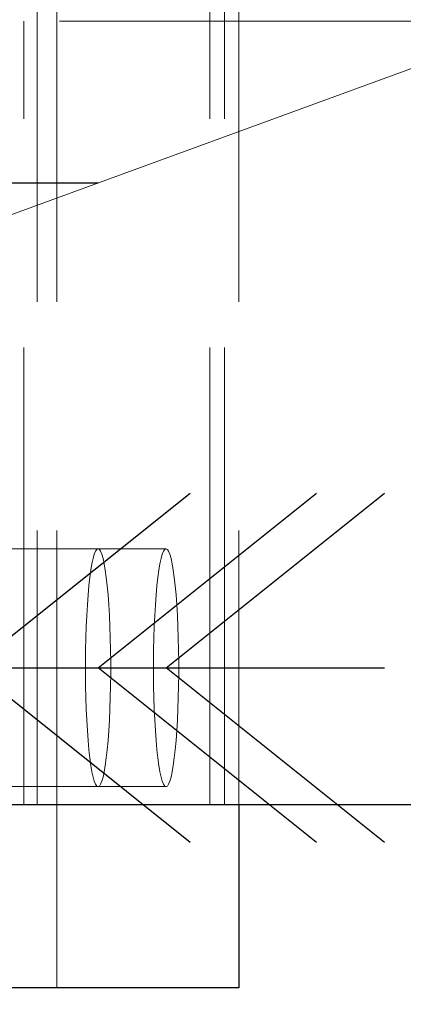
# Model space of a CAD drawing. Header units: millimetres. Extents: x 3526 to 4380, y 11541 to 12002.
# Tile 84 of 127: x 3925.33 to 3927.42, y 11855.3 to 11860.68. Entities that reach past the tile are written whole.
import ezdxf

# ---------------------------------------------------------------- set-up
doc = ezdxf.new("R2010")
doc.units = ezdxf.units.MM
doc.header["$LTSCALE"] = 10
doc.linetypes.add('HIDDEN', pattern=[0.375, 0.25, -0.125])
doc.linetypes.add('MITTE', pattern=[2, 1.25, -0.25, 0.25, -0.25])
doc.layers.get('Defpoints').update_dxf_attribs({"color": 1})
for name, color, linetype in [('PS_BOLT', 4, 'Continuous'), ('PS_MID', 5, 'MITTE'), ('PS_SHAPE', 3, 'Continuous')]:
    doc.layers.add(name, color=color, linetype=linetype)
for name, color, linetype, lineweight in [('PS_DIM', 4, 'Continuous', 13), ('PS_Hidden', 2, 'HIDDEN', 9), ('PS_Pos', 1, 'Continuous', 15), ('PS_SOLID', 7, 'Continuous', 30)]:
    doc.layers.add(name, color=color, linetype=linetype, lineweight=lineweight)
doc.styles.add('simplex', font='simplex.shx', dxfattribs={"width": 0.75})
doc.dimstyles.new('1_20_GŁ_DS1-LS20', dxfattribs={"dimtxt": 2, "dimasz": 2, "dimexe": 2, "dimexo": 5, "dimgap": 1, "dimtad": 1, "dimjust": 4, "dimdec": 0, "dimlfac": 20, "dimtxsty": 'simplex', "dimblk1": 'NONE', "dimsah": 1, "dimcen": 2, "dimclrd": 256, "dimclre": 256, "dimclrt": 4, "dimadec": 1, "dimazin": 0, "dimtfac": 1, "dimtdec": 0, "dimtmove": 2, "dimatfit": 3, "dimfxl": 1, "dimarcsym": 0})

# ---------------------------------------------------------------- blocks, each defined once
blk = doc.blocks.new('*D142')
at = {"layer": 'Defpoints', "color": 0, "transparency": 16777216}
for p in [(3922.3383, 11863.497), (3923.2902, 11856.3882), (3923.2902, 11843.1215)]:
    blk.add_point(p, dxfattribs=at)
at = {"layer": 'PS_DIM', "lineweight": -2, "transparency": 16777216}
for p, q in [((3922.3383, 11858.497), (3922.3383, 11841.1215)), ((3923.2902, 11851.3882), (3923.2902, 11841.1215)), ((3922.3383, 11843.1215), (3920.3383, 11843.1215)), ((3922.3383, 11843.1215), (3923.2902, 11843.1215)), ((3925.2902, 11843.1215), (3927.2902, 11843.1215))]:
    blk.add_line(p, q, dxfattribs=at)
at = {"layer": 'PS_DIM', "transparency": 16777216}
blk.add_solid([(3925.2902, 11843.4549), (3925.2902, 11842.7882), (3923.2902, 11843.1215)], dxfattribs=at)
at = {"layer": 'PS_DIM', "color": 4, "transparency": 16777216, "insert": (3920.3183, 11846.1058), "char_height": 2, "attachment_point": 5, "rotation": 90, "style": 'simplex'}
blk.add_mtext('-19', dxfattribs=at)
blk = doc.blocks.new('_None')
blk = doc.blocks.new('*D143')
at = {"layer": 'Defpoints', "color": 0, "transparency": 16777216}
for p in [(3923.2902, 11865.3882), (3923.2902, 11856.3882), (3923.2902, 11843.1215)]:
    blk.add_point(p, dxfattribs=at)
at = {"layer": 'PS_DIM', "lineweight": -2, "transparency": 16777216}
for p, q in [((3923.2902, 11860.3882), (3923.2902, 11841.1215)), ((3923.2902, 11851.3882), (3923.2902, 11841.1215)), ((3921.2902, 11843.1215), (3919.2902, 11843.1215)), ((3923.2902, 11843.1215), (3925.2902, 11843.1215))]:
    blk.add_line(p, q, dxfattribs=at)
at = {"layer": 'PS_DIM', "transparency": 16777216}
blk.add_solid([(3921.2902, 11843.4549), (3921.2902, 11842.7882), (3923.2902, 11843.1215)], dxfattribs=at)
at = {"layer": 'PS_DIM', "color": 4, "transparency": 16777216, "insert": (3925.1749, 11844.6415), "char_height": 2, "attachment_point": 5, "rotation": 90, "style": 'simplex'}
blk.add_mtext('0', dxfattribs=at)
blk = doc.blocks.new('*D144')
at = {"layer": 'Defpoints', "color": 0, "transparency": 16777216}
for p in [(3923.2902, 11856.3882), (3936.5144, 11854.8382), (3936.5144, 11843.1215)]:
    blk.add_point(p, dxfattribs=at)
at = {"layer": 'PS_DIM', "lineweight": -2, "transparency": 16777216}
for p, q in [((3923.2902, 11851.3882), (3923.2902, 11841.1215)), ((3936.5144, 11849.8382), (3936.5144, 11841.1215)), ((3923.2902, 11843.1215), (3934.5144, 11843.1215))]:
    blk.add_line(p, q, dxfattribs=at)
at = {"layer": 'PS_DIM', "transparency": 16777216}
blk.add_solid([(3934.5144, 11843.4549), (3934.5144, 11842.7882), (3936.5144, 11843.1215)], dxfattribs=at)
at = {"layer": 'PS_DIM', "color": 4, "transparency": 16777216, "insert": (3934.4944, 11846.1058), "char_height": 2, "attachment_point": 5, "rotation": 90, "style": 'simplex'}
blk.add_mtext('264', dxfattribs=at)
blk = doc.blocks.new('*D145')
at = {"layer": 'Defpoints', "color": 0, "transparency": 16777216}
for p in [(3923.2902, 11856.3882), (4043.2966, 11854.8382), (4043.2966, 11843.1215)]:
    blk.add_point(p, dxfattribs=at)
at = {"layer": 'PS_DIM', "lineweight": -2, "transparency": 16777216}
for p, q in [((3923.2902, 11851.3882), (3923.2902, 11841.1215)), ((4043.2966, 11849.8382), (4043.2966, 11841.1215)), ((3923.2902, 11843.1215), (4041.2966, 11843.1215))]:
    blk.add_line(p, q, dxfattribs=at)
at = {"layer": 'PS_DIM', "transparency": 16777216}
blk.add_solid([(4041.2966, 11843.4549), (4041.2966, 11842.7882), (4043.2966, 11843.1215)], dxfattribs=at)
at = {"layer": 'PS_DIM', "color": 4, "transparency": 16777216, "insert": (4041.2766, 11846.8201), "char_height": 2, "attachment_point": 5, "rotation": 90, "style": 'simplex'}
blk.add_mtext('4664', dxfattribs=at)
blk = doc.blocks.new('*D146')
at = {"layer": 'Defpoints', "color": 0, "transparency": 16777216}
for p in [(3923.2902, 11856.3882), (4053.2966, 11854.8382), (4053.2966, 11843.1215)]:
    blk.add_point(p, dxfattribs=at)
at = {"layer": 'PS_DIM', "lineweight": -2, "transparency": 16777216}
for p, q in [((3923.2902, 11851.3882), (3923.2902, 11841.1215)), ((4053.2966, 11849.8382), (4053.2966, 11841.1215)), ((3923.2902, 11843.1215), (4051.2966, 11843.1215))]:
    blk.add_line(p, q, dxfattribs=at)
at = {"layer": 'PS_DIM', "transparency": 16777216}
blk.add_solid([(4051.2966, 11843.4549), (4051.2966, 11842.7882), (4053.2966, 11843.1215)], dxfattribs=at)
at = {"layer": 'PS_DIM', "color": 4, "transparency": 16777216, "insert": (4051.2766, 11846.8201), "char_height": 2, "attachment_point": 5, "rotation": 90, "style": 'simplex'}
blk.add_mtext('4864', dxfattribs=at)
blk = doc.blocks.new('*D147')
at = {"layer": 'Defpoints', "color": 0, "transparency": 16777216}
for p in [(3923.2902, 11856.3882), (4215.887, 11854.8382), (4215.887, 11843.1215)]:
    blk.add_point(p, dxfattribs=at)
at = {"layer": 'PS_DIM', "lineweight": -2, "transparency": 16777216}
for p, q in [((3923.2902, 11851.3882), (3923.2902, 11841.1215)), ((4215.887, 11849.8382), (4215.887, 11841.1215)), ((3923.2902, 11843.1215), (4213.887, 11843.1215))]:
    blk.add_line(p, q, dxfattribs=at)
at = {"layer": 'PS_DIM', "transparency": 16777216}
blk.add_solid([(4213.887, 11843.4549), (4213.887, 11842.7882), (4215.887, 11843.1215)], dxfattribs=at)
at = {"layer": 'PS_DIM', "color": 4, "transparency": 16777216, "insert": (4213.867, 11846.7487), "char_height": 2, "attachment_point": 5, "rotation": 90, "style": 'simplex'}
blk.add_mtext('9786', dxfattribs=at)
blk = doc.blocks.new('*D148')
at = {"layer": 'Defpoints', "color": 0, "transparency": 16777216}
for p in [(4225.8798, 11866.3882), (3923.2902, 11856.3882), (4225.8798, 11843.1215)]:
    blk.add_point(p, dxfattribs=at)
at = {"layer": 'PS_DIM', "lineweight": -2, "transparency": 16777216}
for p, q in [((4225.8798, 11861.3882), (4225.8798, 11841.1215)), ((3923.2902, 11851.3882), (3923.2902, 11841.1215)), ((3923.2902, 11843.1215), (4223.8798, 11843.1215))]:
    blk.add_line(p, q, dxfattribs=at)
at = {"layer": 'PS_DIM', "transparency": 16777216}
blk.add_solid([(4223.8798, 11843.4549), (4223.8798, 11842.7882), (4225.8798, 11843.1215)], dxfattribs=at)
at = {"layer": 'PS_DIM', "color": 4, "transparency": 16777216, "insert": (4223.8598, 11846.7487), "char_height": 2, "attachment_point": 5, "rotation": 90, "style": 'simplex'}
blk.add_mtext('9986', dxfattribs=at)
blk = doc.blocks.new('*X491')
at = {"layer": 'PS_Hidden', "color": 2, "linetype": 'HIDDEN'}
for p, q in [((3925.5327, 11855.3882), (3925.5327, 11866.3882)), ((3925.4248, 11865.3882), (3925.4248, 11856.3882)), ((3926.3678, 11856.3882), (3926.3678, 11865.3882)), ((3926.4474, 11856.3882), (3926.4474, 11865.3882)), ((3926.527, 11865.3882), (3926.527, 11856.3882)), ((4006.7966, 11860.6732), (3923.3622, 11860.6732)), ((3925.3527, 11856.3882), (3925.3527, 11860.6732)), ((3925.7576, 11857.7882), (3925.0678, 11857.7882)), ((3925.7437, 11857.7749), (3925.7506, 11857.7849)), ((3925.7506, 11857.7849), (3925.7576, 11857.7882)), ((3925.7576, 11857.7882), (3925.7646, 11857.7849)), ((3926.129, 11857.7882), (3925.7576, 11857.7882)), ((3925.7646, 11857.7849), (3925.7715, 11857.7749)), ((3926.1152, 11857.7749), (3926.1221, 11857.7849)), ((3926.1221, 11857.7849), (3926.129, 11857.7882)), ((3926.129, 11857.7882), (3926.136, 11857.7849)), ((3926.136, 11857.7849), (3926.1429, 11857.7749)), ((3925.7241, 11857.7066), (3925.7304, 11857.7356)), ((3925.7304, 11857.7356), (3925.737, 11857.7584)), ((3925.737, 11857.7584), (3925.7437, 11857.7749)), ((3925.7715, 11857.7749), (3925.7783, 11857.7584)), ((3925.7783, 11857.7584), (3925.7848, 11857.7356)), ((3925.7848, 11857.7356), (3925.7911, 11857.7066)), ((3926.0956, 11857.7066), (3926.1018, 11857.7356)), ((3926.1018, 11857.7356), (3926.1084, 11857.7584)), ((3926.1084, 11857.7584), (3926.1152, 11857.7749)), ((3926.1429, 11857.7749), (3926.1497, 11857.7584)), ((3926.1497, 11857.7584), (3926.1563, 11857.7356)), ((3926.1563, 11857.7356), (3926.1625, 11857.7066)), ((3925.7182, 11857.6717), (3925.7241, 11857.7066)), ((3925.7911, 11857.7066), (3925.797, 11857.6717)), ((3926.0896, 11857.6717), (3926.0956, 11857.7066)), ((3926.1625, 11857.7066), (3926.1685, 11857.6717)), ((3925.7076, 11857.5861), (3925.7127, 11857.6314)), ((3925.7127, 11857.6314), (3925.7182, 11857.6717)), ((3925.797, 11857.6717), (3925.8025, 11857.6314)), ((3925.8025, 11857.6314), (3925.8076, 11857.5861)), ((3926.0791, 11857.5861), (3926.0841, 11857.6314)), ((3926.0841, 11857.6314), (3926.0896, 11857.6717)), ((3926.1685, 11857.6717), (3926.174, 11857.6314)), ((3926.174, 11857.6314), (3926.179, 11857.5861)), ((3925.7031, 11857.5361), (3925.7076, 11857.5861)), ((3925.8076, 11857.5861), (3925.8122, 11857.5361)), ((3926.0745, 11857.5361), (3926.0791, 11857.5861)), ((3926.179, 11857.5861), (3926.1836, 11857.5361)), ((3925.6991, 11857.4821), (3925.7031, 11857.5361)), ((3925.8122, 11857.5361), (3925.8162, 11857.4821)), ((3926.0705, 11857.4821), (3926.0745, 11857.5361)), ((3926.1836, 11857.5361), (3926.1876, 11857.4821)), ((3925.6957, 11857.4245), (3925.6991, 11857.4821)), ((3925.8162, 11857.4821), (3925.8195, 11857.4245)), ((3926.0671, 11857.4245), (3926.0705, 11857.4821)), ((3926.1876, 11857.4821), (3926.191, 11857.4245)), ((3925.6929, 11857.364), (3925.6957, 11857.4245)), ((3925.8195, 11857.4245), (3925.8223, 11857.364)), ((3926.0644, 11857.364), (3926.0671, 11857.4245)), ((3926.191, 11857.4245), (3926.1937, 11857.364)), ((3925.6908, 11857.3012), (3925.6929, 11857.364)), ((3925.8223, 11857.364), (3925.8244, 11857.3012)), ((3926.0623, 11857.3012), (3926.0644, 11857.364)), ((3926.1937, 11857.364), (3926.1958, 11857.3012)), ((3925.6894, 11857.2367), (3925.6908, 11857.3012)), ((3925.8244, 11857.3012), (3925.8258, 11857.2367)), ((3926.0609, 11857.2367), (3926.0623, 11857.3012)), ((3926.1958, 11857.3012), (3926.1972, 11857.2367)), ((3925.6887, 11857.1712), (3925.6894, 11857.2367)), ((3925.8258, 11857.2367), (3925.8265, 11857.1712)), ((3926.0602, 11857.1712), (3926.0609, 11857.2367)), ((3926.1972, 11857.2367), (3926.1979, 11857.1712)), ((3925.6887, 11857.1053), (3925.6887, 11857.1712)), ((3925.8265, 11857.1712), (3925.8265, 11857.1053)), ((3926.0602, 11857.1053), (3926.0602, 11857.1712)), ((3926.1979, 11857.1712), (3926.1979, 11857.1053)), ((3925.6894, 11857.0398), (3925.6887, 11857.1053)), ((3925.8265, 11857.1053), (3925.8258, 11857.0398)), ((3926.0609, 11857.0398), (3926.0602, 11857.1053)), ((3926.1979, 11857.1053), (3926.1972, 11857.0398)), ((3925.6908, 11856.9753), (3925.6894, 11857.0398)), ((3925.8258, 11857.0398), (3925.8244, 11856.9753)), ((3926.0623, 11856.9753), (3926.0609, 11857.0398)), ((3926.1972, 11857.0398), (3926.1958, 11856.9753)), ((3925.6929, 11856.9125), (3925.6908, 11856.9753)), ((3925.8244, 11856.9753), (3925.8223, 11856.9125)), ((3926.0644, 11856.9125), (3926.0623, 11856.9753)), ((3926.1958, 11856.9753), (3926.1937, 11856.9125)), ((3925.6957, 11856.852), (3925.6929, 11856.9125)), ((3925.8223, 11856.9125), (3925.8195, 11856.852)), ((3926.0671, 11856.852), (3926.0644, 11856.9125)), ((3926.1937, 11856.9125), (3926.191, 11856.852)), ((3925.6991, 11856.7944), (3925.6957, 11856.852)), ((3925.8195, 11856.852), (3925.8162, 11856.7944)), ((3926.0705, 11856.7944), (3926.0671, 11856.852)), ((3926.191, 11856.852), (3926.1876, 11856.7944)), ((3925.7031, 11856.7404), (3925.6991, 11856.7944)), ((3925.8162, 11856.7944), (3925.8122, 11856.7404)), ((3926.0745, 11856.7404), (3926.0705, 11856.7944)), ((3926.1876, 11856.7944), (3926.1836, 11856.7404)), ((3925.7076, 11856.6904), (3925.7031, 11856.7404)), ((3925.8122, 11856.7404), (3925.8076, 11856.6904)), ((3926.0791, 11856.6904), (3926.0745, 11856.7404)), ((3926.1836, 11856.7404), (3926.179, 11856.6904)), ((3925.7127, 11856.645), (3925.7076, 11856.6904)), ((3925.8076, 11856.6904), (3925.8025, 11856.645)), ((3926.0841, 11856.645), (3926.0791, 11856.6904)), ((3926.179, 11856.6904), (3926.174, 11856.645)), ((3925.7182, 11856.6047), (3925.7127, 11856.645)), ((3925.7241, 11856.5699), (3925.7182, 11856.6047)), ((3925.797, 11856.6047), (3925.7911, 11856.5699)), ((3925.8025, 11856.645), (3925.797, 11856.6047)), ((3926.0896, 11856.6047), (3926.0841, 11856.645)), ((3926.0956, 11856.5699), (3926.0896, 11856.6047)), ((3926.1685, 11856.6047), (3926.1625, 11856.5699)), ((3926.174, 11856.645), (3926.1685, 11856.6047)), ((3925.7304, 11856.5409), (3925.7241, 11856.5699)), ((3925.7911, 11856.5699), (3925.7848, 11856.5409)), ((3926.1018, 11856.5409), (3926.0956, 11856.5699)), ((3926.1625, 11856.5699), (3926.1563, 11856.5409)), ((3925.737, 11856.518), (3925.7304, 11856.5409)), ((3925.7437, 11856.5015), (3925.737, 11856.518)), ((3925.7506, 11856.4916), (3925.7437, 11856.5015)), ((3925.7576, 11856.4882), (3925.7506, 11856.4916)), ((3925.7646, 11856.4916), (3925.7576, 11856.4882)), ((3925.7715, 11856.5015), (3925.7646, 11856.4916)), ((3925.7783, 11856.518), (3925.7715, 11856.5015)), ((3925.7848, 11856.5409), (3925.7783, 11856.518)), ((3926.1084, 11856.518), (3926.1018, 11856.5409)), ((3926.1152, 11856.5015), (3926.1084, 11856.518)), ((3926.1221, 11856.4916), (3926.1152, 11856.5015)), ((3926.129, 11856.4882), (3926.1221, 11856.4916)), ((3926.136, 11856.4916), (3926.129, 11856.4882)), ((3926.1429, 11856.5015), (3926.136, 11856.4916)), ((3926.1497, 11856.518), (3926.1429, 11856.5015)), ((3926.1563, 11856.5409), (3926.1497, 11856.518)), ((3925.7576, 11856.4882), (3925.0678, 11856.4882)), ((3926.129, 11856.4882), (3925.7576, 11856.4882))]:
    blk.add_line(p, q, dxfattribs=at)
at = {"layer": 'PS_MID', "color": 5, "linetype": 'MITTE'}
for p, q in [((3923.7645, 11859.7882), (3925.7588, 11859.7882)), ((3923.5734, 11857.1382), (3925.5678, 11857.1382)), ((3924.2633, 11857.1382), (3926.2576, 11857.1382)), ((3924.6347, 11857.1382), (3926.629, 11857.1382))]:
    blk.add_line(p, q, dxfattribs=at)
at = {"layer": 'PS_SOLID', "color": 7, "linetype": 'Continuous'}
for p, q in [((4006.7966, 11856.3882), (3923.2902, 11856.3882)), ((3926.527, 11856.3882), (3926.527, 11855.3882)), ((3926.527, 11855.3882), (3923.3326, 11855.3882))]:
    blk.add_line(p, q, dxfattribs=at)
blk = doc.blocks.new('*X498')
at = {"color": 30, "linetype": 'Continuous'}
for p, q in [((3923.7689, 11857.1382), (3922.5757, 11858.0928)), ((3925.7576, 11857.1382), (3926.9508, 11858.0928)), ((3922.5757, 11856.1837), (3923.7689, 11857.1382)), ((3922.5757, 11857.1382), (3926.9508, 11857.1382)), ((3926.9508, 11856.1837), (3925.7576, 11857.1382))]:
    blk.add_line(p, q, dxfattribs=at)
blk = doc.blocks.new('*X499')
at = {"color": 30, "linetype": 'Continuous'}
for p, q in [((3923.0791, 11857.1382), (3921.8859, 11858.0928)), ((3925.0678, 11857.1382), (3926.261, 11858.0928)), ((3921.8859, 11856.1837), (3923.0791, 11857.1382)), ((3921.8859, 11857.1382), (3926.261, 11857.1382)), ((3926.261, 11856.1837), (3925.0678, 11857.1382))]:
    blk.add_line(p, q, dxfattribs=at)
blk = doc.blocks.new('*X501')
at = {"color": 30, "linetype": 'Continuous'}
for p, q in [((3924.1403, 11857.1382), (3922.9471, 11858.0928)), ((3926.129, 11857.1382), (3927.3223, 11858.0928)), ((3922.9471, 11856.1837), (3924.1403, 11857.1382)), ((3922.9471, 11857.1382), (3927.3223, 11857.1382)), ((3927.3223, 11856.1837), (3926.129, 11857.1382))]:
    blk.add_line(p, q, dxfattribs=at)
blk = doc.blocks.new('*X516')
at = {"color": 1}
blk.add_line((3928.7644, 11860.8882), (3920.8928, 11858.0094), dxfattribs=at)

msp = doc.modelspace()

# ---------------------------------------------------------------- block references
at = {"layer": 'PS_BOLT', "color": 30}
for name in ['*X499', '*X498', '*X501']:
    msp.add_blockref(name, (0, 0), dxfattribs=at)
at = {"layer": 'PS_Pos'}
msp.add_blockref('*X516', (0, 0), dxfattribs=at)
at = {"layer": 'PS_SHAPE'}
msp.add_blockref('*X491', (0, 0), dxfattribs=at)

# ---------------------------------------------------------------- dimensions: what is measured, and where the dimension line sits
at = {"layer": 'PS_DIM'}
for base, p1, p2, text, picture, middle in [((4225.8798, 11843.1215), (3923.2902, 11856.3882), (4225.8798, 11866.3882), '9986', '*D148', (4223.8598, 11846.7487)), ((3923.2902, 11843.1215), (3923.2902, 11865.3882), (3923.2902, 11856.3882), '0', '*D143', (3925.1749, 11844.6415)), ((3923.2902, 11843.1215), (3922.3383, 11863.497), (3923.2902, 11856.3882), '-19', '*D142', (3920.3183, 11846.1058)), ((4043.2966, 11843.1215), (3923.2902, 11856.3882), (4043.2966, 11854.8382), '4664', '*D145', (4041.2766, 11846.8201)), ((4053.2966, 11843.1215), (3923.2902, 11856.3882), (4053.2966, 11854.8382), '4864', '*D146', (4051.2766, 11846.8201)), ((4215.887, 11843.1215), (3923.2902, 11856.3882), (4215.887, 11854.8382), '9786', '*D147', (4213.867, 11846.7487))]:
    dim = msp.add_linear_dim(base=base, p1=p1, p2=p2, text=text, dimstyle='1_20_GŁ_DS1-LS20', dxfattribs=at)
    dim.commit()
    dim.dimension.update_dxf_attribs({"geometry": picture, "text_midpoint": middle, "dimtype": 128, "text_rotation": 90})
dim = msp.add_linear_dim(base=(3936.5144, 11843.1215), p1=(3923.2902, 11856.3882), p2=(3936.5144, 11854.8382), dimstyle='1_20_GŁ_DS1-LS20', dxfattribs=at)
dim.commit()
dim.dimension.update_dxf_attribs({"geometry": '*D144', "text_midpoint": (3934.4944, 11846.1058), "dimtype": 128, "text_rotation": 90})

doc.saveas('drawing.dxf')
